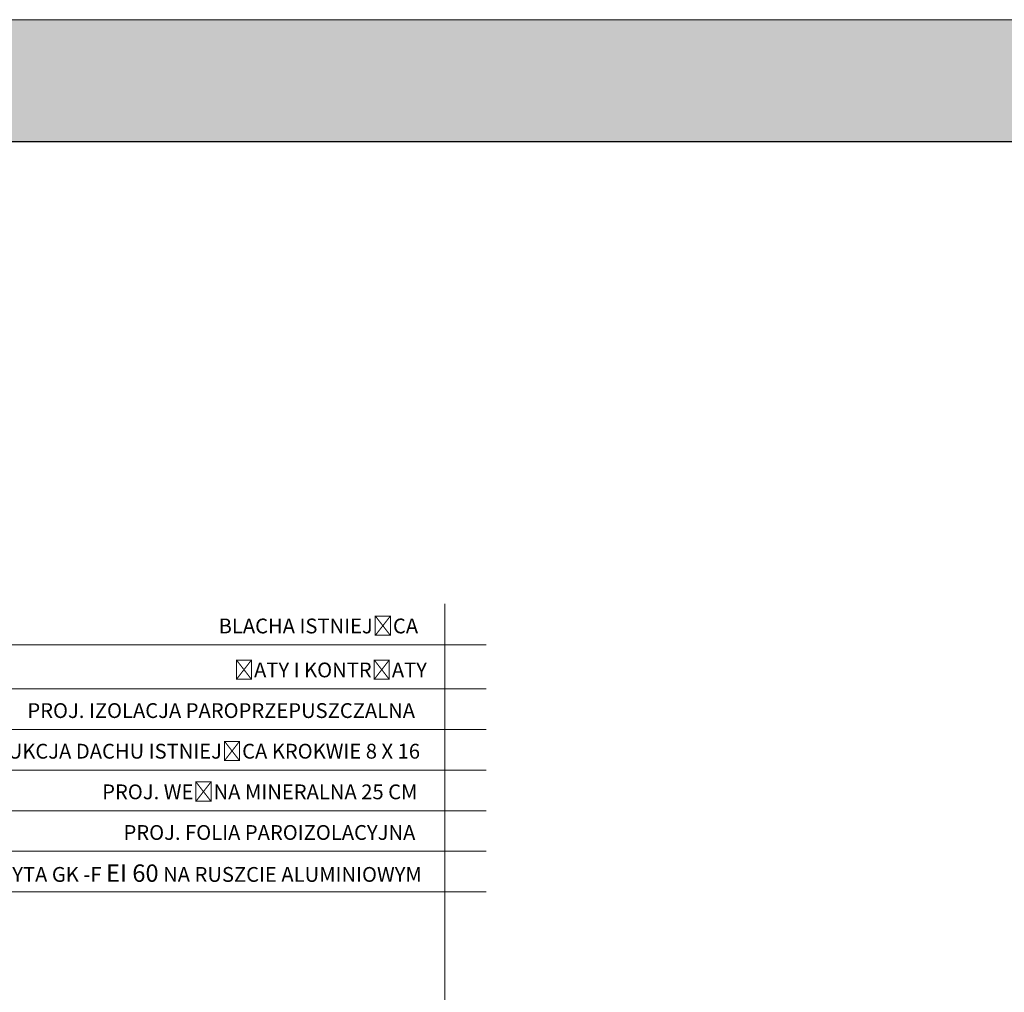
# Model space of a CAD drawing. Header units: millimetres. Extents: x 80301 to 146489, y -78581 to -28273.
# Tile 70 of 135: x 125205 to 126014, y -69969 to -69169. Entities that reach past the tile are written whole.
import ezdxf

# ---------------------------------------------------------------- set-up
doc = ezdxf.new("R2010")
doc.units = ezdxf.units.MM
doc.layers.get('0').update_dxf_attribs({"lineweight": 0})
for name, color, linetype, lineweight in [('A-opisram.ART', 250, 'Continuous', 0), ('OPIS', 4, 'Continuous', 9), ('opis..KF', 250, 'Continuous', 15)]:
    doc.layers.add(name, color=color, linetype=linetype, lineweight=lineweight)
doc.layers.add('A-pomocram.ART', color=254, linetype='Continuous', lineweight=0, plot=False)
doc.layers.add('A-przekrycieram.ART', color=7, linetype='Continuous', lineweight=0, true_color=0xffffff)
doc.styles.add('ARCH', font='segoeuil.ttf')

# ---------------------------------------------------------------- blocks, each defined once
blk = doc.blocks.new('*U1254')
at = {"layer": 'A-przekrycieram.ART'}
h = blk.add_hatch(color=256, dxfattribs=at)
h.dxf.hatch_style = 1
h.paths.add_polyline_path([(0, 2970), (4200, 2970), (4200, 0), (0, 0)])
h.paths.add_polyline_path([(200, 2870), (4100, 2870), (4100, 100), (200, 100)], flags=16)
at = {"layer": 'A-opisram.ART', "lineweight": 30}
blk.add_lwpolyline([(200, 2870), (4100, 2870), (4100, 100), (200, 100)], close=True, dxfattribs=at)
at = {"layer": 'A-pomocram.ART'}
blk.add_lwpolyline([(0, 2970), (4200, 2970), (4200, 0), (0, 0)], close=True, dxfattribs=at)

msp = doc.modelspace()

# ---------------------------------------------------------------- linework, layer by layer
at = {"layer": 'OPIS', "linetype": 'ByBlock'}
for p, q in [((125554.15, -70359.44), (125554.15, -69649.71)), ((125588.05, -69683.26), (125101.43, -69683.26)), ((125588.05, -69719.4), (125101.43, -69719.4)), ((125588.05, -69752.8), (125101.43, -69752.8)), ((125588.05, -69786.2), (125101.43, -69786.2)), ((125588.05, -69819.6), (125101.43, -69819.6)), ((125588.05, -69853.01), (125101.43, -69853.01)), ((125588.05, -69886.41), (125101.43, -69886.41))]:
    msp.add_line(p, q, dxfattribs=at)

# ---------------------------------------------------------------- block references
msp.add_blockref('*U1254', (124566.87, -72139.49))

# ---------------------------------------------------------------- texts
at = {"layer": 'opis..KF', "char_height": 12.168, "attachment_point": 5, "style": 'ARCH'}
for s, insert in [('{\\fCentury Gothic|b0|i1|c238|p34;BLACHA ISTNIEJĄCA}', (125450.08, -69667.79)), ('{\\fCentury Gothic|b0|i1|c238|p34;ŁATY I KONTRŁATY}', (125459.98, -69703.93)), ('{\\fCentury Gothic|b0|i1|c238|p34;PROJ. IZOLACJA PAROPRZEPUSZCZALNA}', (125370.22, -69737.33)), ('{\\fCentury Gothic|b0|i1|c238|p34;KONSTRUKCJA DACHU ISTNIEJĄCA KROKWIE 8 X 16}', (125331.49, -69770.73)), ('{\\fCentury Gothic|b0|i1|c238|p34;PROJ. WEŁNA MINERALNA 25 CM}', (125401.97, -69804.13)), ('{\\fCentury Gothic|b0|i1|c238|p34;PROJ. FOLIA PAROIZOLACYJNA}', (125409.87, -69837.53)), ('{\\fCentury Gothic|b0|i1|c238|p34;PŁYTA GK -F \\fCentury Gothic|b1|i1|c238|p34;\\H1.17521x;EI 60\\fCentury Gothic|b0|i1|c238|p34;\\H0.85091x; NA RUSZCIE ALUMINIOWYM}', (125353.23, -69870.93))]:
    msp.add_mtext_dynamic_manual_height_columns(s, width=1355.1294, gutter_width=70, heights=[0], dxfattribs=dict(at, insert=insert))

doc.saveas('drawing.dxf')
